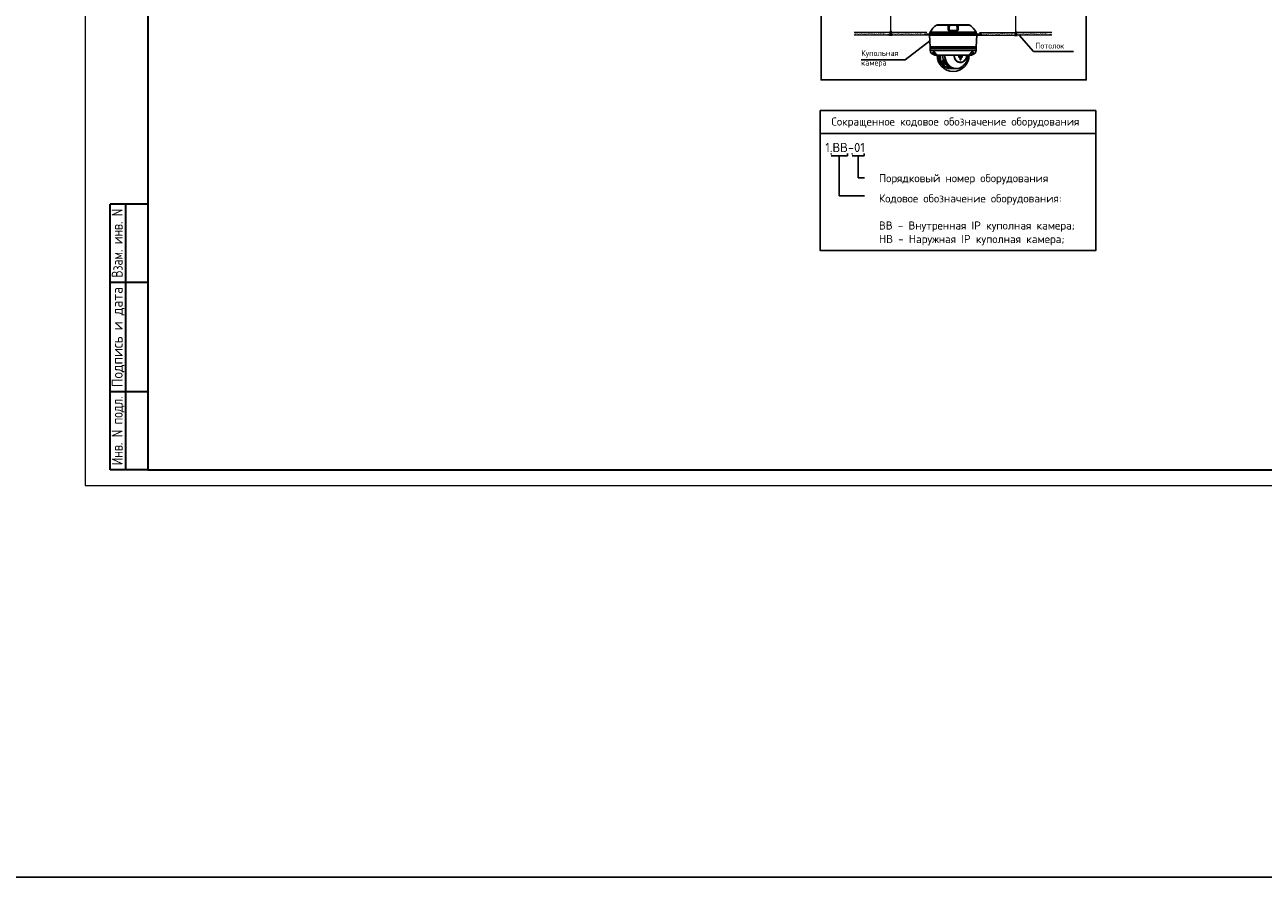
# Model space of a CAD drawing. Header units: millimetres. Extents: x 2008 to 593522, y -10016 to 93699.
# Tile 38 of 102: x 295975 to 335581, y -10016 to 17258. Entities that reach past the tile are written whole.
import ezdxf
from ezdxf.enums import TextEntityAlignment as Align

# ---------------------------------------------------------------- set-up
doc = ezdxf.new("R2010")
doc.units = ezdxf.units.MM
doc.linetypes.add('ACAD_ISO12W100', pattern=[21, 12, -3, 0, -3, 0, -3])
for name, color, linetype in [('0DICSAC-DETALLES', 3, 'Continuous'), ('FGA. Текст (Text) RU', 7, 'Continuous'), ('Wi-Fi', 7, 'Continuous'), ('ВИДЕО', 7, 'Continuous'), ('Формат', 253, 'Continuous')]:
    doc.layers.add(name, color=color, linetype=linetype)
doc.layers.add('ЭМ', color=1, linetype='Continuous', lineweight=40)
doc.styles.add('SIMPLEX350', font='simplex.shx', dxfattribs={"width": 0.7, "height": 350})
doc.styles.get("Standard").update_dxf_attribs({"font": 'arial.ttf'})
doc.styles.add('ViTEXT', font='isocpeur.ttf')
doc.styles.add('ГОСТ 250', font='isocpeui.ttf', dxfattribs={"height": 300})
doc.dimstyles.new('DOT', dxfattribs={"dimtxt": 0.07, "dimasz": 0.14, "dimexe": 0.07, "dimexo": 0.07, "dimgap": 0.03, "dimtad": 1, "dimtih": 1, "dimtoh": 1, "dimdec": 4, "dimzin": 0, "dimdsep": 46, "dimtxsty": 'Standard', "dimblk": 'DOT', "dimcen": 0.09, "dimclrd": 7, "dimclre": 7, "dimclrt": 5, "dimadec": 0, "dimazin": 0, "dimtfac": 1, "dimtdec": 4, "dimtofl": 0, "dimtmove": 2, "dimatfit": 3, "dimldrblk": 'DOT', "dimfxl": 1, "dimtolj": 1, "dimtzin": 0, "dimarcsym": 0})

# ---------------------------------------------------------------- blocks, each defined once
blk = doc.blocks.new('_Dot')
at = {"color": 0, "linetype": 'ByBlock', "lineweight": -2}
blk.add_line((-0.5, 0), (-1, 0), dxfattribs=at)
at = {"color": 0, "linetype": 'ByBlock', "const_width": 0.5}
blk.add_lwpolyline([(-0.25, 0, 1), (0.25, 0, 1)], format="xyb", close=True, dxfattribs=at)
blk = doc.blocks.new('HD4CH-PK')
for points in [[(-2.82, 0.16, -0.127005), (-2.78, 0.37), (2.78, 0.37, -0.127005), (2.82, 0.16)], [(-2.01, 1.2, 0.13213), (-2.78, 0.37), (2.78, 0.37, 0.13213), (2.01, 1.2)], [(-0.38, 1.25, 0.072855), (-0.48, 1.2), (-2.01, 1.2, -0.003095), (-1.98, 1.22, -0.139392), (-1.88, 1.25)], [(-0.46, 0.58, 0.215072), (-0.29, 0.47), (0, 0.47), (0, 0.42), (-0.34, 0.42, -0.198457), (-0.52, 0.5, -0.202172), (-0.62, 0.73), (-0.62, 0.94, -0.202172), (-0.52, 1.17, -0.133906), (-0.34, 1.26), (0, 1.26), (0, 1.2), (-0.32, 1.2, 0.088756), (-0.43, 1.09, 0.156395), (-0.49, 0.92), (-0.49, 0.7, 0.102304)], [(-0.49, 0.92), (-0.49, 0.7, 0.102304), (-0.46, 0.58), (0.47, 0.58, 0.102304), (0.49, 0.7), (0.49, 0.92, 0.156395), (0.44, 1.09, 0.088756), (0.32, 1.2), (-0.32, 1.2, 0.088756), (-0.43, 1.09, 0.156395)], [(-0.29, 0.47), (0.3, 0.47, 0.215072), (0.47, 0.58), (-0.46, 0.58, 0.215072)], [(0.47, 0.58, -0.215072), (0.3, 0.47), (0, 0.47), (0, 0.42), (0.35, 0.42, 0.198457), (0.53, 0.5, 0.202172), (0.63, 0.73), (0.63, 0.94, 0.202172), (0.53, 1.17, 0.133906), (0.35, 1.26), (0, 1.26), (0, 1.2), (0.32, 1.2, -0.088756), (0.44, 1.09, -0.156395), (0.49, 0.92), (0.49, 0.7, -0.102304)], [(0.38, 1.25, -0.072855), (0.48, 1.2), (2.01, 1.2, 0.003095), (1.99, 1.22, 0.139392), (1.88, 1.25)]]:
    blk.add_lwpolyline(points, format="xyb", close=True)
for points in [[(2.82, 0.16), (2.82, 0.04), (-2.82, 0.04), (-2.82, 0.16)], [(-2.77, 0.04), (-2.77, 0), (2.77, 0), (2.77, 0.04)]]:
    blk.add_lwpolyline(points, close=True)
blk = doc.blocks.new('HD4D9S_SIDE')
for p, q in [((-2.78, -1.88), (2.78, -1.88)), ((-0.55, -4.06), (0.28, -4.06)), ((-0.4, -3.96), (-0.09, -3.96))]:
    blk.add_line(p, q)
at = {"extrusion": (-1.22465e-16, -1, 0)}
for p, q in [((-2.21, -2.09), (-2.46, -2.09)), ((-2.44, -2.1), (-2.21, -2.1)), ((-2.42, -2.1), (-2.42, -2.1)), ((-2.29, -2.26), (-2.29, -2.1))]:
    blk.add_line(p, q, dxfattribs=at)
at = {"lineweight": 0}
blk.add_line((-0.71, -2.45), (1.8, -2.45), dxfattribs=at)
at = {"extrusion": (1.22465e-16, -1, 0)}
for p, q in [((2.21, -2.09), (2.46, -2.09)), ((2.44, -2.1), (2.21, -2.1)), ((2.29, -2.26), (2.29, -2.1)), ((2.42, -2.1), (2.42, -2.1))]:
    blk.add_line(p, q, dxfattribs=at)
for points in [[(-2.87, 0), (-2.8, -1.42), (2.8, -1.42), (2.87, 0)], [(-2.79, -1.57), (2.79, -1.57), (2.8, -1.47), (-2.8, -1.47)], [(-2.77, -1.47), (-2.77, -1.42), (2.77, -1.42), (2.77, -1.47)], [(-2.76, -1.57), (-2.76, -1.62), (2.76, -1.62), (2.76, -1.57)], [(0.86, -2.45), (0.85, -2.46), (0.84, -2.46), (0.84, -2.47), (0.83, -2.47), (0.82, -2.48), (0.82, -2.49), (0.81, -2.5), (0.81, -2.5), (0.8, -2.51), (0.8, -2.52), (0.79, -2.53), (0.79, -2.54), (0.79, -2.55), (0.79, -2.56), (0.78, -2.57), (0.78, -2.58), (0.78, -2.59), (0.78, -2.6), (0.78, -2.61), (0.78, -2.62), (0.79, -2.63), (0.79, -2.64), (0.79, -2.65), (0.79, -2.65), (0.8, -2.66), (0.8, -2.67), (0.81, -2.68), (0.81, -2.69), (0.82, -2.7), (0.82, -2.7), (0.83, -2.71), (0.84, -2.72), (0.85, -2.72), (0.85, -2.73), (0.86, -2.73), (0.87, -2.74), (0.88, -2.74), (0.89, -2.74), (0.9, -2.75), (0.91, -2.75), (0.92, -2.75), (0.93, -2.75), (0.94, -2.75), (0.95, -2.74), (0.96, -2.74), (0.97, -2.74), (0.98, -2.73), (0.98, -2.73), (0.99, -2.72), (1, -2.72), (1.01, -2.71), (1.01, -2.7), (1.02, -2.7), (1.03, -2.69), (1.03, -2.68), (1.04, -2.67), (1.04, -2.66), (1.04, -2.65), (1.05, -2.65), (1.05, -2.64), (1.05, -2.63), (1.05, -2.62), (1.05, -2.61), (1.06, -2.6), (1.06, -2.59), (1.06, -2.58), (1.05, -2.57), (1.05, -2.56), (1.05, -2.55), (1.05, -2.54), (1.04, -2.53), (1.04, -2.52), (1.04, -2.51), (1.03, -2.5), (1.03, -2.5), (1.02, -2.49), (1.02, -2.48), (1.01, -2.47), (1, -2.47), (0.99, -2.46), (0.99, -2.46), (0.98, -2.45)], [(1, -2.62), (1, -2.61), (1, -2.6), (1, -2.59), (1, -2.58), (1, -2.57), (1, -2.56), (1, -2.55), (1, -2.54), (0.99, -2.53), (0.99, -2.52), (0.99, -2.51), (0.98, -2.5), (0.98, -2.5), (0.97, -2.49), (0.96, -2.48), (0.96, -2.47), (0.95, -2.47), (0.94, -2.46), (0.93, -2.46), (0.93, -2.45), (0.98, -2.45), (0.99, -2.46), (0.99, -2.46), (1, -2.47), (1.01, -2.47), (1.02, -2.48), (1.02, -2.49), (1.03, -2.5), (1.03, -2.5), (1.04, -2.51), (1.04, -2.52), (1.04, -2.53), (1.05, -2.54), (1.05, -2.55), (1.05, -2.56), (1.05, -2.57), (1.06, -2.58), (1.06, -2.59), (1.06, -2.6), (1.05, -2.61), (1.05, -2.62), (1.05, -2.63), (1.05, -2.64), (1.05, -2.65), (1.04, -2.65), (1.04, -2.66), (1.04, -2.67), (1.03, -2.68), (1.03, -2.69), (1.02, -2.7), (1.01, -2.7), (1.01, -2.71), (1, -2.72), (0.99, -2.72), (0.98, -2.73), (0.98, -2.73), (0.97, -2.74), (0.96, -2.74), (0.95, -2.74), (0.94, -2.74), (0.94, -2.75), (0.93, -2.75), (0.92, -2.75), (0.91, -2.75), (0.9, -2.75), (0.89, -2.74), (0.9, -2.74), (0.91, -2.74), (0.92, -2.74), (0.92, -2.73), (0.93, -2.73), (0.94, -2.72), (0.95, -2.72), (0.96, -2.71), (0.96, -2.7), (0.97, -2.7), (0.97, -2.69), (0.98, -2.68), (0.98, -2.67), (0.99, -2.66), (0.99, -2.65), (1, -2.65), (1, -2.64), (1, -2.63)], [(-0.7, -3.44), (-0.72, -3.43), (-0.74, -3.42), (-0.75, -3.4), (-0.77, -3.39), (-0.79, -3.38), (-0.8, -3.37), (-0.82, -3.36), (-0.84, -3.34), (-0.86, -3.33), (-0.88, -3.32), (-0.9, -3.31), (-0.91, -3.3), (-0.93, -3.29), (-0.95, -3.28), (-0.97, -3.28), (-0.99, -3.27), (-1.01, -3.26), (-1.03, -3.26), (-1.05, -3.25), (-1.08, -3.25), (-1.1, -3.24), (-1.12, -3.24), (-1.14, -3.24), (-1.16, -3.25), (-1.18, -3.25), (-1.2, -3.26), (-1.21, -3.28), (-1.26, -3.34), (-1.25, -3.32), (-1.23, -3.31), (-1.21, -3.31), (-1.19, -3.3), (-1.17, -3.3), (-1.15, -3.3), (-1.12, -3.31), (-1.1, -3.31), (-1.08, -3.31), (-1.06, -3.32), (-1.04, -3.33), (-1.02, -3.33), (-1, -3.34), (-0.98, -3.35), (-0.96, -3.36), (-0.95, -3.37), (-0.93, -3.38), (-0.91, -3.39), (-0.89, -3.4), (-0.87, -3.41), (-0.85, -3.43), (-0.84, -3.44), (-0.82, -3.45), (-0.8, -3.46), (-0.78, -3.48), (-0.77, -3.49), (-0.75, -3.5)], [(-0.7, -3.44), (-0.72, -3.43), (-0.74, -3.42), (-0.75, -3.4), (-0.77, -3.39), (-0.79, -3.38), (-0.8, -3.37), (-0.82, -3.36), (-0.84, -3.34), (-0.86, -3.33), (-0.88, -3.32), (-0.9, -3.31), (-0.91, -3.3), (-0.93, -3.29), (-0.95, -3.28), (-0.97, -3.28), (-0.99, -3.27), (-1.01, -3.26), (-1.03, -3.26), (-1.05, -3.25), (-1.08, -3.25), (-1.1, -3.24), (-1.12, -3.24), (-1.14, -3.24), (-1.16, -3.25), (-1.18, -3.25), (-1.2, -3.26), (-1.21, -3.28), (-1.26, -3.34), (-1.25, -3.32), (-1.23, -3.31), (-1.21, -3.31), (-1.19, -3.3), (-1.17, -3.3), (-1.15, -3.3), (-1.12, -3.31), (-1.1, -3.31), (-1.08, -3.31), (-1.06, -3.32), (-1.04, -3.33), (-1.02, -3.33), (-1, -3.34), (-0.98, -3.35), (-0.96, -3.36), (-0.95, -3.37), (-0.93, -3.38), (-0.91, -3.39), (-0.89, -3.4), (-0.87, -3.41), (-0.85, -3.43), (-0.84, -3.44), (-0.82, -3.45), (-0.8, -3.46), (-0.78, -3.48), (-0.77, -3.49), (-0.75, -3.5)], [(-0.7, -3.44), (-0.69, -3.46), (-0.67, -3.47), (-0.65, -3.49), (-0.64, -3.5), (-0.62, -3.52), (-0.61, -3.53), (-0.59, -3.55), (-0.58, -3.56), (-0.57, -3.58), (-0.55, -3.6), (-0.54, -3.61), (-0.53, -3.63), (-0.51, -3.65), (-0.5, -3.66), (-0.49, -3.68), (-0.48, -3.7), (-0.47, -3.72), (-0.46, -3.74), (-0.45, -3.76), (-0.44, -3.78), (-0.44, -3.8), (-0.43, -3.82), (-0.43, -3.84), (-0.43, -3.86), (-0.43, -3.88), (-0.44, -3.9), (-0.45, -3.92), (-0.5, -3.98), (-0.49, -3.96), (-0.48, -3.94), (-0.48, -3.92), (-0.48, -3.9), (-0.48, -3.88), (-0.49, -3.86), (-0.49, -3.84), (-0.5, -3.82), (-0.51, -3.8), (-0.52, -3.78), (-0.53, -3.76), (-0.54, -3.74), (-0.55, -3.72), (-0.56, -3.7), (-0.58, -3.69), (-0.59, -3.67), (-0.6, -3.65), (-0.62, -3.64), (-0.63, -3.62), (-0.64, -3.61), (-0.66, -3.59), (-0.67, -3.57), (-0.69, -3.56), (-0.7, -3.55), (-0.72, -3.53), (-0.74, -3.52), (-0.75, -3.5)]]:
    blk.add_lwpolyline(points, close=True)
for points in [[(2.04, -2.45, 0.075429), (2.4, -2.36, 0.310485), (2.78, -1.88), (2.79, -1.62), (-2.79, -1.62), (-2.78, -1.88, 0.310485), (-2.4, -2.36, 0.075429), (-2.04, -2.45)], [(-1.95, -2.45, 1), (1.95, -2.45)], [(-0.55, -4.06, -0.107018), (-1.12, -3.78, -0.072358), (-1.5, -3.38, -0.063575), (-1.72, -2.95, -0.057118), (-1.81, -2.45), (-1.76, -2.45, 0.070111), (-1.71, -2.81, 0.065517), (-1.56, -3.23, 0.06582), (-1.29, -3.62, 0.125534)], [(-0.55, -4.06, -0.125534), (-1.29, -3.62, -0.06582), (-1.56, -3.23, -0.065517), (-1.71, -2.81, -0.070111), (-1.76, -2.45), (-1.74, -2.45, 0.070197), (-1.69, -2.81, 0.065574), (-1.55, -3.23, 0.065773), (-1.28, -3.61, 0.124071)], [(-1.23, -3.56), (-1.22, -3.59), (-1.2, -3.61), (-1.19, -3.63), (-1.17, -3.65), (-1.16, -3.67), (-1.14, -3.69), (-1.12, -3.71), (-1.1, -3.73), (-1.08, -3.75), (-1.06, -3.77), (-1.05, -3.79), (-1.03, -3.8), (-1.01, -3.82), (-0.99, -3.84), (-0.96, -3.85), (-0.94, -3.87), (-0.92, -3.88), (-0.9, -3.9), (-0.88, -3.91), (-0.86, -3.93), (-0.83, -3.94), (-0.81, -3.95, -0.083276), (-1.28, -3.61, -0.065773), (-1.55, -3.23, -0.065574), (-1.69, -2.81, -0.070197), (-1.74, -2.45), (-1.67, -2.45, 0.063877), (-1.61, -2.85, 0.022095), (-1.54, -3.05, 0.029761), (-1.49, -3.17, 0.055067), (-1.41, -3.32, 0.031524), (-1.25, -3.54)], [(-1.61, -2.85, -0.063877), (-1.67, -2.45), (-1.54, -2.45), (-1.54, -3.05, -0.022095)], [(-1.54, -2.45), (-1.26, -2.45), (-1.21, -3.17), (-1.49, -3.17, -0.029761), (-1.54, -3.05)], [(-0.77, -3.33), (-0.77, -3.33), (-0.79, -3.32), (-0.81, -3.31), (-0.82, -3.3), (-0.84, -3.29), (-0.86, -3.28), (-0.88, -3.27), (-0.9, -3.26), (-0.92, -3.25), (-0.94, -3.24), (-0.96, -3.23), (-0.98, -3.22), (-1, -3.22), (-1.02, -3.21), (-1.04, -3.21), (-1.06, -3.2), (-1.08, -3.2), (-1.1, -3.19), (-1.12, -3.19), (-1.14, -3.19), (-1.16, -3.19), (-1.18, -3.2), (-1.2, -3.2), (-1.22, -3.21), (-1.24, -3.22), (-1.26, -3.23), (-1.27, -3.24), (-0.96, -2.87, 0.007563), (-0.94, -2.93, 0.050279)], [(-1.21, -3.17), (-1.26, -2.45), (-1.02, -2.45, 0.051569), (-0.96, -2.87)], [(1.68, -2.45, -0.048871), (1.64, -2.68, -0.059806), (1.55, -2.89, -0.039766), (1.46, -3.03, -0.042326), (1.33, -3.16, -0.091052), (1.18, -3.26, -0.018835), (1.02, -3.32, -0.058531), (0.81, -3.32, -0.051693), (0.61, -3.27, -0.059992), (0.42, -3.15, -0.037745), (0.28, -2.99, -0.060015), (0.15, -2.73, -0.051641), (0.09, -2.45), (-1.02, -2.45, 0.059155), (-0.94, -2.93, 0.059706), (-0.73, -3.4, 0.079947), (-0.46, -3.72, 0.052846), (-0.15, -3.93, 0.086216), (0.28, -4.06), (0.65, -4.06, 0.063812), (1.1, -3.8, 0.084651), (1.53, -3.35, 0.090692), (1.73, -2.93, 0.063418), (1.82, -2.45)], [(0.11, -2.45, 0.051043), (0.17, -2.72, 0.059786), (0.3, -2.97, 0.037458), (0.44, -3.13, 0.059394), (0.62, -3.25, 0.051169), (0.81, -3.3, 0.057785), (1.01, -3.29, 0.018576), (1.17, -3.24, 0.091207), (1.32, -3.14, 0.042449), (1.44, -3.01, 0.039679), (1.53, -2.88, 0.059882), (1.61, -2.68, 0.048427), (1.66, -2.45), (1.68, -2.45, -0.048871), (1.64, -2.68, -0.059806), (1.55, -2.89, -0.039766), (1.46, -3.03, -0.042326), (1.33, -3.16, -0.091052), (1.18, -3.26, -0.018835), (1.02, -3.32, -0.058531), (0.81, -3.32, -0.051693), (0.61, -3.27, -0.059992), (0.42, -3.15, -0.037745), (0.28, -2.99, -0.060015), (0.15, -2.73, -0.051641), (0.09, -2.45)], [(0.11, -2.45, 0.051043), (0.17, -2.72, 0.059786), (0.3, -2.97, 0.037458), (0.44, -3.13, 0.059394), (0.62, -3.25, 0.051169), (0.81, -3.3, 0.057785), (1.01, -3.29, 0.018576), (1.17, -3.24, 0.091207), (1.32, -3.14, 0.042449), (1.44, -3.01, 0.039679), (1.53, -2.88, 0.059882), (1.61, -2.68, 0.048427), (1.66, -2.45)], [(1.19, -2.45), (1.18, -2.47), (1.11, -2.47, 0.266861), (1.09, -2.5, 0.172881), (1.1, -2.52, -0.068874), (1.1, -2.58, -0.075362), (1.09, -2.67, -0.108784), (1.05, -2.74, -0.106358), (0.99, -2.8, -0.207369), (0.87, -2.81, -0.092871), (0.79, -2.76, -0.094933), (0.74, -2.67, -0.120177), (0.72, -2.57, -0.060304), (0.74, -2.52, 0.207302), (0.73, -2.49, 0.150704), (0.71, -2.47), (0.63, -2.47), (0.62, -2.45)], [(0.86, -2.56), (0.86, -2.56), (0.87, -2.55), (0.87, -2.54), (0.88, -2.54), (0.89, -2.54), (0.89, -2.54), (0.9, -2.54, 0.044), (0.91, -2.51), (0.9, -2.51), (0.9, -2.51), (0.89, -2.5), (0.88, -2.5), (0.87, -2.5), (0.86, -2.51), (0.86, -2.51), (0.85, -2.51), (0.84, -2.52), (0.84, -2.52), (0.83, -2.53), (0.83, -2.54), (0.82, -2.55), (0.82, -2.55), (0.82, -2.56), (0.82, -2.57), (0.81, -2.58), (0.81, -2.59), (0.81, -2.6), (0.82, -2.6), (0.82, -2.61, 0.067197), (0.85, -2.59), (0.85, -2.59), (0.85, -2.58), (0.86, -2.57)], [(0.9, -2.82, -0.092994), (0.85, -2.81, -0.009336), (0.84, -2.81), (0.84, -2.94, 0.261404), (0.87, -3, 0.020243), (0.88, -3.01, 0.146567), (0.89, -2.99, 0.152269), (0.91, -2.95), (0.91, -2.82)], [(0.92, -2.65), (0.91, -2.66), (0.9, -2.66), (0.9, -2.67), (0.89, -2.67), (0.88, -2.67), (0.87, -2.67), (0.86, -2.67), (0.85, -2.66), (0.85, -2.66, 0.074544), (0.89, -2.64), (0.89, -2.64), (0.9, -2.64), (0.91, -2.63), (0.92, -2.63), (0.92, -2.62), (0.93, -2.62), (0.93, -2.61), (0.93, -2.6), (0.93, -2.59), (0.93, -2.59), (0.93, -2.58, 0.038298), (0.94, -2.56), (0.94, -2.56), (0.94, -2.57), (0.95, -2.58), (0.95, -2.59), (0.94, -2.6), (0.94, -2.61), (0.94, -2.62), (0.94, -2.62), (0.93, -2.63), (0.93, -2.64), (0.92, -2.65)], [(0.91, -2.82), (0.91, -2.95, -0.152269), (0.89, -2.99, -0.146567), (0.88, -3.01, 0.36995), (0.93, -2.99, 0.152269), (0.94, -2.95), (0.94, -2.82, -0.056254)], [(-1.21, -3.17), (-1.49, -3.17, 0.055067), (-1.41, -3.32, 0.031524), (-1.25, -3.54), (-1.24, -3.54), (-1.25, -3.53), (-1.25, -3.52), (-1.26, -3.51), (-1.26, -3.5), (-1.27, -3.49), (-1.27, -3.48), (-1.28, -3.47), (-1.28, -3.46), (-1.29, -3.45), (-1.29, -3.44), (-1.29, -3.43), (-1.3, -3.41), (-1.3, -3.4), (-1.3, -3.39), (-1.3, -3.38), (-1.31, -3.37), (-1.31, -3.36), (-1.31, -3.34), (-1.31, -3.33), (-1.31, -3.32), (-1.3, -3.31), (-1.3, -3.3), (-1.3, -3.29), (-1.29, -3.27), (-1.29, -3.26), (-1.28, -3.25), (-1.27, -3.24)], [(-1.29, -3.45), (-1.29, -3.42), (-1.3, -3.4), (-1.3, -3.37), (-1.31, -3.35), (-1.31, -3.32), (-1.3, -3.29), (-1.29, -3.27), (-1.28, -3.25), (-1.26, -3.23), (-1.24, -3.21), (-1.21, -3.2), (-1.19, -3.2), (-1.16, -3.19), (-1.14, -3.19), (-1.11, -3.19), (-1.08, -3.2), (-1.06, -3.2), (-1.03, -3.21), (-1.01, -3.21), (-0.98, -3.22), (-0.96, -3.23), (-0.93, -3.24), (-0.91, -3.25), (-0.88, -3.26), (-0.86, -3.28), (-0.84, -3.29), (-0.82, -3.3), (-0.79, -3.32), (-0.77, -3.33, 0.009398), (-0.73, -3.4, 0.079947), (-0.46, -3.72, 0.011781), (-0.39, -3.77), (-0.39, -3.8), (-0.38, -3.83), (-0.38, -3.85), (-0.37, -3.88), (-0.38, -3.9), (-0.38, -3.93), (-0.39, -3.95), (-0.41, -3.97), (-0.43, -3.99), (-0.45, -4.01), (-0.47, -4.02), (-0.5, -4.02), (-0.53, -4.02), (-0.55, -4.03), (-0.58, -4.02), (-0.6, -4.02), (-0.63, -4.02), (-0.66, -4.01), (-0.68, -4), (-0.71, -3.99), (-0.73, -3.98), (-0.75, -3.97), (-0.78, -3.96), (-0.8, -3.95), (-0.83, -3.94), (-0.85, -3.93), (-0.87, -3.91), (-0.89, -3.9), (-0.92, -3.88), (-0.94, -3.87), (-0.96, -3.85), (-0.98, -3.84), (-1, -3.82), (-1.02, -3.8), (-1.04, -3.79), (-1.04, -3.79), (-1.06, -3.77), (-1.08, -3.75), (-1.1, -3.73), (-1.12, -3.71), (-1.13, -3.69), (-1.15, -3.67), (-1.17, -3.65), (-1.18, -3.63), (-1.2, -3.61), (-1.21, -3.59), (-1.23, -3.57), (-1.24, -3.54), (-1.25, -3.52), (-1.27, -3.5), (-1.28, -3.47)], [(-0.48, -3.7), (-0.47, -3.72), (-0.46, -3.74), (-0.45, -3.76), (-0.44, -3.78), (-0.44, -3.8), (-0.43, -3.82), (-0.43, -3.84), (-0.43, -3.86), (-0.43, -3.88), (-0.44, -3.9), (-0.45, -3.92), (-0.5, -3.98), (-0.49, -3.96), (-0.48, -3.94), (-0.48, -3.92), (-0.48, -3.9), (-0.48, -3.88), (-0.49, -3.86), (-0.49, -3.84), (-0.5, -3.82), (-0.51, -3.8), (-0.52, -3.78), (-0.53, -3.76), (-0.54, -3.74), (-0.55, -3.72), (-0.56, -3.7), (-0.58, -3.69), (-0.59, -3.67), (-0.6, -3.65), (-0.62, -3.64), (-0.63, -3.62), (-0.64, -3.61), (-0.66, -3.59), (-0.67, -3.57), (-0.69, -3.56), (-0.7, -3.55), (-0.72, -3.53), (-0.74, -3.52), (-0.75, -3.5), (-0.7, -3.44, 0.065307)], [(-0.3, -3.84), (-0.41, -3.97), (-0.39, -3.96), (-0.39, -3.94), (-0.38, -3.92), (-0.38, -3.9), (-0.37, -3.87), (-0.38, -3.85), (-0.38, -3.83), (-0.38, -3.81), (-0.39, -3.79), (-0.39, -3.77, 0.01676)]]:
    blk.add_lwpolyline(points, format="xyb", close=True)
for points in [[(-1.67, -2.45), (-1.74, -2.45, 0.070197), (-1.69, -2.81, 0.065574), (-1.55, -3.23, 0.065773), (-1.28, -3.61, 0.124071), (-0.55, -4.06)], [(0.09, -2.45, 0.051641), (0.15, -2.73, 0.060015), (0.28, -2.99, 0.037745), (0.42, -3.15, 0.059992), (0.61, -3.27, 0.051693), (0.81, -3.32, 0.058531), (1.02, -3.32, 0.018835), (1.18, -3.26, 0.091052), (1.33, -3.16, 0.042326), (1.46, -3.03, 0.039766), (1.55, -2.89, 0.059806), (1.64, -2.68, 0.048871), (1.68, -2.45)], [(0.9, -2.82, -0.092994), (0.85, -2.81, -0.092871), (0.76, -2.76, -0.094933), (0.71, -2.67, -0.120177), (0.7, -2.57, -0.060304), (0.71, -2.52, 0.207302), (0.71, -2.49, 0.150704), (0.69, -2.47), (0.71, -2.47, -0.150704), (0.73, -2.49, -0.207302), (0.74, -2.52, 0.060304), (0.72, -2.57, 0.120177), (0.74, -2.67, 0.094933), (0.79, -2.76, 0.092871), (0.87, -2.81, 0.092994), (0.93, -2.82)]]:
    blk.add_lwpolyline(points, format="xyb")
for points in [[(-1.24, -3.4), (-1.22, -3.39), (-1.21, -3.38), (-1.19, -3.38), (-1.17, -3.37), (-1.15, -3.37), (-1.13, -3.38), (-1.11, -3.38), (-1.09, -3.38), (-1.08, -3.39), (-1.06, -3.39), (-1.04, -3.4), (-1.02, -3.41), (-1.01, -3.41), (-0.99, -3.42), (-0.97, -3.43), (-0.96, -3.44), (-0.94, -3.45), (-0.92, -3.46), (-0.91, -3.47), (-0.89, -3.48), (-0.87, -3.49), (-0.86, -3.5), (-0.84, -3.51), (-0.83, -3.52), (-0.81, -3.53), (-0.8, -3.55), (-0.79, -3.55), (-0.77, -3.53), (-0.78, -3.52), (-0.8, -3.51), (-0.81, -3.5), (-0.83, -3.49), (-0.84, -3.48), (-0.86, -3.47), (-0.87, -3.46), (-0.89, -3.44), (-0.9, -3.43), (-0.92, -3.43), (-0.94, -3.42), (-0.95, -3.41), (-0.97, -3.4), (-0.99, -3.39), (-1, -3.38), (-1.02, -3.38), (-1.04, -3.37), (-1.06, -3.36), (-1.08, -3.36), (-1.09, -3.36), (-1.11, -3.35), (-1.13, -3.35), (-1.15, -3.35), (-1.17, -3.35), (-1.19, -3.36), (-1.2, -3.37), (-1.22, -3.38), (-1.24, -3.4)], [(-0.57, -3.96), (-0.55, -3.94), (-0.54, -3.93), (-0.53, -3.91), (-0.53, -3.89), (-0.53, -3.87), (-0.54, -3.85), (-0.54, -3.83), (-0.55, -3.81), (-0.55, -3.8), (-0.56, -3.78), (-0.57, -3.76), (-0.58, -3.75), (-0.59, -3.73), (-0.6, -3.72), (-0.61, -3.7), (-0.62, -3.68), (-0.63, -3.67), (-0.65, -3.65), (-0.66, -3.64), (-0.67, -3.63), (-0.68, -3.61), (-0.7, -3.6), (-0.71, -3.59), (-0.72, -3.57), (-0.74, -3.56), (-0.75, -3.55), (-0.77, -3.53), (-0.77, -3.53), (-0.79, -3.55), (-0.79, -3.56), (-0.77, -3.57), (-0.76, -3.58), (-0.74, -3.6), (-0.73, -3.61), (-0.72, -3.62), (-0.7, -3.64), (-0.69, -3.65), (-0.68, -3.66), (-0.67, -3.68), (-0.65, -3.69), (-0.64, -3.71), (-0.63, -3.72), (-0.62, -3.74), (-0.61, -3.75), (-0.6, -3.77), (-0.59, -3.79), (-0.58, -3.8), (-0.57, -3.82), (-0.57, -3.84), (-0.56, -3.86), (-0.56, -3.87), (-0.55, -3.89), (-0.55, -3.91), (-0.55, -3.93), (-0.56, -3.95), (-0.57, -3.96)]]:
    blk.add_lwpolyline(points)
for centre, major_axis, ratio, start_param, end_param in [((-2.43, -2.1), (-0.0177, -0.0104), 0.281065, 0.36835, 2.01628), ((-2.3, -2.26), (-0.014, -0.015), 0.388769, 0.286106, 1.919057), ((-2.18, -2.1), (-0.0177, -0.0104), 0.281065, 0, 0.522617), ((-2.05, -2.26), (-0.014, -0.015), 0.388769, 0, 0.410416)]:
    blk.add_ellipse(centre, major_axis=major_axis, ratio=ratio, start_param=start_param, end_param=end_param)
for centre, major_axis, ratio in [((0.87, -2.59), (0, 0.101), 0.794116), ((-0.88, -3.66), (-0.382, 0.321), 0.406863), ((-0.9, -3.68), (0.334, -0.28), 0.397041), ((-0.9, -3.68), (0.229, -0.192), 0.383802)]:
    blk.add_ellipse(centre, major_axis=major_axis, ratio=ratio)
at = {"extrusion": (0, 0, -1)}
blk.add_ellipse((0.88, -2.59), major_axis=(0, -0.0828), ratio=0.795809, dxfattribs=at)
for centre, major_axis, ratio, start_param, end_param in [((2.05, -2.26), (0.014, -0.015), 0.388769, 0, 0.410416), ((2.18, -2.1), (0.0177, -0.0104), 0.281065, 0, 0.522617), ((2.3, -2.26), (0.014, -0.015), 0.388769, 0.286106, 1.919057), ((2.43, -2.1), (0.0177, -0.0104), 0.281065, 0.36835, 2.01628)]:
    blk.add_ellipse(centre, major_axis=major_axis, ratio=ratio, start_param=start_param, end_param=end_param, dxfattribs=at)
for points, knots in [([(-2.44, -2.1), (-2.44, -2.1), (-2.44, -2.1), (-2.45, -2.1), (-2.45, -2.1), (-2.45, -2.09), (-2.46, -2.09), (-2.46, -2.09), (-2.46, -2.09), (-2.46, -2.09)], [-0.02516945, -0.02516945, -0.02516945, -0.02516945, -0.01991756, -0.01991756, -0.01038647, -0.01038647, 0, 0, 0.00022101, 0.00022101, 0.00022101, 0.00022101]), ([(-2.31, -2.28), (-2.32, -2.27), (-2.33, -2.27), (-2.34, -2.25), (-2.35, -2.24), (-2.38, -2.21), (-2.39, -2.19), (-2.42, -2.16), (-2.43, -2.13), (-2.45, -2.11)], [0, 0, 0, 0, 0.0267346, 0.0267346, 0.06951, 0.06951, 0.1379507, 0.1379507, 0.213877, 0.213877, 0.213877, 0.213877]), ([(-2.29, -2.26), (-2.3, -2.26), (-2.3, -2.25), (-2.32, -2.24), (-2.33, -2.23), (-2.35, -2.2), (-2.37, -2.18), (-2.39, -2.14), (-2.41, -2.12), (-2.42, -2.1)], [0, 0, 0, 0, 0.0267346, 0.0267346, 0.06951, 0.06951, 0.1379507, 0.1379507, 0.213877, 0.213877, 0.213877, 0.213877]), ([(-2.06, -2.28), (-2.04, -2.3), (-2.03, -2.31), (-1.98, -2.36), (-1.95, -2.38), (-1.93, -2.41), (-1.93, -2.41), (-1.95, -2.42), (-1.96, -2.42), (-1.98, -2.42), (-1.99, -2.42), (-2.02, -2.42), (-2.04, -2.41), (-2.1, -2.4), (-2.15, -2.38), (-2.24, -2.34), (-2.28, -2.31), (-2.31, -2.28)], [0, 0, 0, 0, 0.0794815, 0.0794815, 0.236491, 0.236491, 0.3436551, 0.3436551, 0.4106327, 0.4106327, 0.4619618, 0.4619618, 0.5440883, 0.5440883, 0.6754907, 0.6754907, 0.8212653, 0.8212653, 0.8212653, 0.8212653]), ([(-1.95, -2.39), (-1.95, -2.39), (-1.95, -2.4), (-1.96, -2.4), (-1.97, -2.4), (-1.99, -2.4), (-2, -2.4), (-2.03, -2.4), (-2.05, -2.39), (-2.1, -2.38), (-2.14, -2.36), (-2.22, -2.32), (-2.26, -2.29), (-2.29, -2.26)], [0.292242, 0.292242, 0.292242, 0.292242, 0.3436551, 0.3436551, 0.4106327, 0.4106327, 0.4619618, 0.4619618, 0.5440883, 0.5440883, 0.6754907, 0.6754907, 0.8212653, 0.8212653, 0.8212653, 0.8212653]), ([(-2.21, -2.09), (-2.21, -2.09), (-2.21, -2.09), (-2.21, -2.09), (-2.21, -2.09), (-2.21, -2.09), (-2.21, -2.09), (-2.21, -2.1)], [-0.03949691, -0.03949691, -0.03949691, -0.03949691, -0.03927776, -0.03927776, -0.03038579, -0.03038579, -0.0258538, -0.0258538, -0.0258538, -0.0258538]), ([(-2.2, -2.11), (-2.18, -2.13), (-2.17, -2.16), (-2.14, -2.19), (-2.13, -2.21), (-2.1, -2.24), (-2.09, -2.25), (-2.08, -2.27), (-2.07, -2.27), (-2.06, -2.28)], [0, 0, 0, 0, 0.0759263, 0.0759263, 0.144367, 0.144367, 0.1871424, 0.1871424, 0.213877, 0.213877, 0.213877, 0.213877]), ([(-1.95, -2.39), (-1.95, -2.39), (-1.95, -2.39), (-1.95, -2.39), (-1.95, -2.39), (-1.95, -2.38), (-1.96, -2.38), (-1.97, -2.37), (-1.98, -2.36), (-2, -2.34), (-2.02, -2.32), (-2.04, -2.3), (-2.06, -2.29), (-2.07, -2.28)], [0.0220745, 0.0220745, 0.0220745, 0.0220745, 0.030911, 0.030911, 0.0589443, 0.0589443, 0.1003237, 0.1003237, 0.1582739, 0.1582739, 0.2324311, 0.2324311, 0.2814973, 0.2814973, 0.2814973, 0.2814973]), ([(2.06, -2.28), (2.04, -2.3), (2.03, -2.31), (1.98, -2.36), (1.95, -2.38), (1.93, -2.41), (1.93, -2.41), (1.95, -2.42), (1.96, -2.42), (1.98, -2.42), (1.99, -2.42), (2.02, -2.42), (2.04, -2.41), (2.1, -2.4), (2.15, -2.38), (2.24, -2.34), (2.28, -2.31), (2.31, -2.28)], [0, 0, 0, 0, 0.0794815, 0.0794815, 0.236491, 0.236491, 0.3436551, 0.3436551, 0.4106327, 0.4106327, 0.4619618, 0.4619618, 0.5440883, 0.5440883, 0.6754907, 0.6754907, 0.8212653, 0.8212653, 0.8212653, 0.8212653]), ([(1.95, -2.39), (1.95, -2.39), (1.95, -2.4), (1.96, -2.4), (1.97, -2.4), (1.99, -2.4), (2, -2.4), (2.03, -2.4), (2.05, -2.39), (2.1, -2.38), (2.14, -2.36), (2.22, -2.32), (2.26, -2.29), (2.29, -2.26)], [0.292242, 0.292242, 0.292242, 0.292242, 0.3436551, 0.3436551, 0.4106327, 0.4106327, 0.4619618, 0.4619618, 0.5440883, 0.5440883, 0.6754907, 0.6754907, 0.8212653, 0.8212653, 0.8212653, 0.8212653]), ([(1.95, -2.39), (1.95, -2.39), (1.95, -2.39), (1.95, -2.39), (1.95, -2.39), (1.95, -2.38), (1.96, -2.38), (1.97, -2.37), (1.98, -2.36), (2, -2.34), (2.02, -2.32), (2.04, -2.3), (2.06, -2.29), (2.07, -2.28)], [0.0220745, 0.0220745, 0.0220745, 0.0220745, 0.030911, 0.030911, 0.0589443, 0.0589443, 0.1003237, 0.1003237, 0.1582739, 0.1582739, 0.2324311, 0.2324311, 0.2814973, 0.2814973, 0.2814973, 0.2814973]), ([(2.2, -2.11), (2.18, -2.13), (2.17, -2.16), (2.14, -2.19), (2.13, -2.21), (2.1, -2.24), (2.09, -2.25), (2.08, -2.27), (2.07, -2.27), (2.06, -2.28)], [0, 0, 0, 0, 0.0759263, 0.0759263, 0.144367, 0.144367, 0.1871424, 0.1871424, 0.213877, 0.213877, 0.213877, 0.213877]), ([(2.21, -2.09), (2.21, -2.09), (2.21, -2.09), (2.21, -2.09), (2.21, -2.09), (2.21, -2.09), (2.21, -2.09), (2.21, -2.1)], [-0.03949691, -0.03949691, -0.03949691, -0.03949691, -0.03927776, -0.03927776, -0.03038579, -0.03038579, -0.0258538, -0.0258538, -0.0258538, -0.0258538]), ([(2.29, -2.26), (2.3, -2.26), (2.3, -2.25), (2.32, -2.24), (2.33, -2.23), (2.35, -2.2), (2.37, -2.18), (2.39, -2.14), (2.41, -2.12), (2.42, -2.1)], [0, 0, 0, 0, 0.0267346, 0.0267346, 0.06951, 0.06951, 0.1379507, 0.1379507, 0.213877, 0.213877, 0.213877, 0.213877]), ([(2.31, -2.28), (2.32, -2.27), (2.33, -2.27), (2.34, -2.25), (2.35, -2.24), (2.38, -2.21), (2.39, -2.19), (2.42, -2.16), (2.43, -2.13), (2.45, -2.11)], [0, 0, 0, 0, 0.0267346, 0.0267346, 0.06951, 0.06951, 0.1379507, 0.1379507, 0.213877, 0.213877, 0.213877, 0.213877]), ([(2.44, -2.1), (2.44, -2.1), (2.44, -2.1), (2.45, -2.1), (2.45, -2.1), (2.45, -2.09), (2.46, -2.09), (2.46, -2.09), (2.46, -2.09), (2.46, -2.09)], [-0.02516945, -0.02516945, -0.02516945, -0.02516945, -0.01991756, -0.01991756, -0.01038647, -0.01038647, 0, 0, 0.00022101, 0.00022101, 0.00022101, 0.00022101])]:
    blk.add_open_spline(points, degree=3, knots=knots)
for points in [[(-2.45, -2.1), (-2.46, -2.09), (-2.46, -2.09), (-2.46, -2.09)], [(-2.45, -2.11), (-2.45, -2.11), (-2.45, -2.1), (-2.45, -2.1)], [(-2.42, -2.1), (-2.42, -2.1), (-2.42, -2.1), (-2.42, -2.1)], [(-2.21, -2.09), (-2.21, -2.09), (-2.21, -2.09), (-2.2, -2.1)], [(-2.2, -2.11), (-2.2, -2.11), (-2.21, -2.1), (-2.21, -2.1)], [(-2.2, -2.1), (-2.2, -2.1), (-2.2, -2.11), (-2.2, -2.11)], [(-2.07, -2.28), (-2.12, -2.23), (-2.16, -2.17), (-2.2, -2.11)], [(2.07, -2.28), (2.12, -2.23), (2.16, -2.17), (2.2, -2.11)], [(2.21, -2.09), (2.21, -2.09), (2.21, -2.09), (2.2, -2.1)], [(2.2, -2.1), (2.2, -2.1), (2.2, -2.11), (2.2, -2.11)], [(2.2, -2.11), (2.2, -2.11), (2.21, -2.1), (2.21, -2.1)], [(2.42, -2.1), (2.42, -2.1), (2.42, -2.1), (2.42, -2.1)], [(2.45, -2.1), (2.46, -2.09), (2.46, -2.09), (2.46, -2.09)], [(2.45, -2.11), (2.45, -2.11), (2.45, -2.1), (2.45, -2.1)]]:
    blk.add_open_spline(points, degree=3)
blk = doc.blocks.new('*U199')
at = {"layer": 'ЭМ', "color": 0, "lineweight": 30, "ltscale": 0.5}
for p, q in [((20, 90), (8, 90)), ((8, 5), (8, 90)), ((13, 5), (13, 90)), ((20, 65), (8, 65)), ((20, 30), (8, 30)), ((20, 5), (8, 5))]:
    blk.add_line(p, q, dxfattribs=at)
at = {"layer": 'ЭМ', "color": 0, "lineweight": 20, "ltscale": 0.5}
blk.add_lwpolyline([(0, 0), (594, 0), (594, 594), (0, 594)], close=True, dxfattribs=at)
at = {"layer": 'ЭМ', "color": 0, "lineweight": 30, "ltscale": 0.5}
blk.add_lwpolyline([(20, 5), (589, 5), (589, 589), (20, 589)], close=True, dxfattribs=at)
at = {"layer": 'ЭМ', "color": 0, "lineweight": 20, "ltscale": 0.5, "style": 'SIMPLEX350'}
for s, width, p, p2 in [('Взам. инв. N', 0.640777, (12, 66.5), (12, 88.5)), ('Подпись и дата', 0.698182, (12, 31.5), (12, 63.5)), ('Инв. N подл.', 0.637681, (12, 6.5), (12, 28.5))]:
    blk.add_text(s, height=3.5, rotation=90, dxfattribs=dict(at, width=width)).set_placement(p, p2, align=Align.FIT)
blk = doc.blocks.new('УГЛАВОЙ ШТАМП')
at = {"layer": 'ВИДЕО', "color": 7, "char_height": 250, "width": 12129.34, "attachment_point": 5, "style": 'ГОСТ 250'}
for s, insert in [('\\pi170;Дата', (-846504, 456900)), ('\\pi170;Дата', (-846504, 456900)), ('\\pi206.89;Лист', (-850004, 456900)), ('\\pi206.89;Лист', (-850004, 456900)), ('\\pi222.5;Nдок', (-849004, 456900)), ('\\pi222.5;Nдок', (-849004, 456900)), ('\\pi260;Изм.', (-852004, 456900)), ('\\pi260;Изм.', (-852004, 456900)), ('\\pi265;Кол.', (-851004, 456900)), ('\\pi265;Кол.', (-851004, 456900)), ('\\pi440;Подп.', (-848004, 456900))]:
    blk.add_mtext(s, dxfattribs=dict(at, insert=insert))

msp = doc.modelspace()

# ---------------------------------------------------------------- hatches: boundary and pattern name
at = {"layer": '0DICSAC-DETALLES', "lineweight": 9}
h = msp.add_hatch(dxfattribs=at)
h.set_pattern_fill('AR-SAND', color=4, scale=0.743865, style=0)
h.set_pattern_definition([(37.5, (326982.88, 30905.798), (-1.19021, 36.405756), [0, -28.719155, 0, -32.12011, 0, -30.703044]), (7.5, (326982.88, 30905.8), (33.43848, 53.32214), [0, -15.49323, 0, -25.88503, 0, -9.919445]), (327.5, (326959.64, 30905.798), (58.839184, 0.10691), [0, -9.44709, 0, -34.009525, 0, -44.401325]), (317.5, (326959.64, 30905.8), (56.79832, 16.58294), [0, -4.723545, 0, -22.295133, 0, -25.507144])])
h.paths.add_polyline_path([(323638.6547, 16926.2894), (322502.4627, 16926.2894), (322502.4627, 17009.7163), (323638.6547, 17009.7163)])
h = msp.add_hatch(dxfattribs=at)
h.set_pattern_fill('AR-SAND', color=4, scale=0.743865, style=0)
h.set_pattern_definition([(37.5, (328167.037, 30905.798), (-1.19021, 36.405756), [0, -28.719155, 0, -32.12011, 0, -30.703044]), (7.5, (328167.037, 30905.8), (33.43848, 53.32214), [0, -15.49323, 0, -25.88503, 0, -9.919445]), (327.5, (328143.797, 30905.798), (58.839184, 0.10691), [0, -9.44709, 0, -34.009525, 0, -44.401325]), (317.5, (328143.797, 30905.8), (56.79832, 16.58294), [0, -4.723545, 0, -22.295133, 0, -25.507144])])
h.paths.add_polyline_path([(324822.812, 16926.2894), (323686.62, 16926.2894), (323686.62, 17009.7163), (324822.812, 17009.7163)])
h = msp.add_hatch(dxfattribs=at)
h.set_pattern_fill('AR-SAND', color=4, scale=0.743865, style=0)
h.set_pattern_definition([(37.5, (327917.617, 30905.798), (-1.19021, 36.405756), [0, -28.719155, 0, -32.12011, 0, -30.703044]), (7.5, (327917.617, 30905.8), (33.43848, 53.32214), [0, -15.49323, 0, -25.88503, 0, -9.919445]), (327.5, (327894.377, 30905.798), (58.839184, 0.10691), [0, -9.44709, 0, -34.009525, 0, -44.401325]), (317.5, (327894.377, 30905.8), (56.79832, 16.58294), [0, -4.723545, 0, -22.295133, 0, -25.507144])])
h.paths.add_polyline_path([(326511.1017, 16926.2894), (327645.9074, 16926.2894), (327645.9074, 17009.7163), (326511.1017, 17009.7163)])
h = msp.add_hatch(dxfattribs=at)
h.set_pattern_fill('AR-SAND', color=4, scale=0.743865, style=0)
h.set_pattern_definition([(37.5, (332164.456, 30905.798), (-1.19021, 36.405756), [0, -28.719155, 0, -32.12011, 0, -30.703044]), (7.5, (332164.456, 30905.8), (33.43848, 53.32214), [0, -15.49323, 0, -25.88503, 0, -9.919445]), (327.5, (332141.216, 30905.798), (58.839184, 0.10691), [0, -9.44709, 0, -34.009525, 0, -44.401325]), (317.5, (332141.216, 30905.8), (56.79832, 16.58294), [0, -4.723545, 0, -22.295133, 0, -25.507144])])
h.paths.add_polyline_path([(328820.231, 16926.2894), (327684.0389, 16926.2894), (327684.0389, 17009.7163), (328820.231, 17009.7163)])

# ---------------------------------------------------------------- linework, layer by layer
at = {"color": 251, "linetype": 'ACAD_ISO12W100', "lineweight": -3, "ltscale": 0.5, "true_color": 0x636466}
for p, q in [((321759.5396, 13141.0177), (321759.5396, 13062.1135)), ((322439.4274, 13141.0177), (322439.4274, 13062.1135))]:
    msp.add_line(p, q, dxfattribs=at)
at = {"color": 251, "lineweight": -3, "ltscale": 0.5, "true_color": 0x636466}
for p, q in [((322289.9586, 13062.1135), (322289.9586, 13141.0177)), ((322816.4925, 13062.1135), (322816.4925, 13141.0177)), ((321759.235, 13062.1135), (322289.9586, 13062.1135)), ((322439.4274, 13062.1135), (322816.4925, 13062.1135))]:
    msp.add_line(p, q, dxfattribs=at)
at = {"color": 1}
msp.add_lwpolyline([(505279.0736, -10016.2585), (2007.9716, -10016.2585), (2007.9716, 70378.1399), (505279.0736, 70378.1399)], close=True, dxfattribs=at)
at = {"color": 18, "lineweight": -3, "ltscale": 0.5, "true_color": 0x000000}
for points in [[(322024.5968, 13062.1135), (322024.5968, 11789.2976), (322828.5335, 11789.2976)], [(322627.9599, 13062.1135), (322627.9599, 12363.7682), (322828.5335, 12363.7682)]]:
    msp.add_lwpolyline(points, dxfattribs=at)
at = {"layer": '0DICSAC-DETALLES', "color": 7, "ltscale": 0.7}
msp.add_lwpolyline([(321442.0966, 21965.5959), (329920.8624, 21965.5959), (329920.8624, 15491.5136), (321442.0966, 15491.5136)], close=True, dxfattribs=at)
at = {"layer": '0DICSAC-DETALLES', "color": 4, "lineweight": 15}
for points in [[(323668.2474, 17059.4163), (323668.2474, 19960.6438)], [(327665.6663, 17059.4163), (327665.6663, 19960.6438)], [(323710.1319, 16919.0481), (323626.3629, 16919.0481), (323626.3629, 16926.2894), (323662.8363, 16926.2894), (323662.8363, 17019.1349), (323658.5486, 17019.1349), (323658.5486, 17059.4163), (323677.9461, 17059.4163), (323677.9461, 17019.1349), (323673.6584, 17019.1349), (323673.6584, 16926.2894), (323710.1319, 16926.2894), (323710.1319, 16919.0481), (323626.3629, 16919.0481)], [(323638.6547, 17009.7163), (322502.4627, 17009.7163)], [(323638.6547, 17009.7163), (323638.6547, 16926.2894), (322502.4627, 16926.2894)], [(323673.6584, 17009.7163), (323673.6584, 16926.2894)], [(324822.812, 17009.7163), (323686.62, 17009.7163)], [(323686.62, 17009.7163), (323686.62, 16926.2894)], [(325013.2588, 16926.2894), (323686.62, 16926.2894)], [(326320.6549, 16926.2894), (327645.9074, 16926.2894)], [(326511.1017, 17009.7163), (327645.9074, 17009.7163)], [(328820.231, 17009.7163), (327684.0389, 17009.7163)], [(327684.0389, 17009.7163), (327684.0389, 16926.2894)], [(328819.2193, 16926.2894), (327684.0389, 16926.2894)]]:
    msp.add_lwpolyline(points, dxfattribs=at)
at = {"layer": '0DICSAC-DETALLES', "color": 4, "lineweight": 5}
for points in [[(327623.7818, 16919.0481), (327707.5508, 16919.0481), (327707.5508, 16926.2894), (327671.0774, 16926.2894), (327671.0774, 17019.1349), (327675.3651, 17019.1349), (327675.3651, 17059.4163), (327655.9676, 17059.4163), (327655.9676, 17019.1349), (327660.2553, 17019.1349), (327660.2553, 16926.2894), (327623.7818, 16926.2894), (327623.7818, 16919.0481), (327707.5508, 16919.0481)], [(327645.9074, 17009.7163), (327645.9074, 16926.2894)], [(327660.2553, 17009.7163), (327660.2553, 16926.2894)], [(327660.2553, 17009.7163), (327660.2553, 16926.2894)]]:
    msp.add_lwpolyline(points, dxfattribs=at)
at = {"layer": '0DICSAC-DETALLES', "color": 2, "lineweight": 15}
msp.add_lwpolyline([(324764.3888, 16964.9307), (326569.5249, 16964.9307), (326569.5249, 16948.5318), (324764.3888, 16948.5318)], close=True, dxfattribs=at)
at = {"layer": 'Wi-Fi', "color": 18, "lineweight": -3, "true_color": 0x000000}
msp.add_lwpolyline([(321413.8888, 14509.5324), (330227.4989, 14509.5324), (330227.4989, 10034.0439), (321413.8888, 10034.0439)], close=True, dxfattribs=at)
msp.add_lwpolyline([(321413.8888, 13783.1385), (330227.4989, 13783.1385)], dxfattribs=at)

# ---------------------------------------------------------------- block references
at = {"xscale": 263.4900180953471, "yscale": 263.4900180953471, "zscale": 263.4900180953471}
for name in ['HD4CH-PK', 'HD4D9S_SIDE']:
    msp.add_blockref(name, (325663.9487, 16926.2894), dxfattribs=at)
msp.add_blockref('УГЛАВОЙ ШТАМП', (1127471.5621, -450613.6625))
at = {"layer": 'Формат', "color": 0, "xscale": 100, "yscale": 100, "zscale": 100}
msp.add_blockref('*U199', (297906.5257, 2516.9116), dxfattribs=at)

# ---------------------------------------------------------------- texts
at = {"layer": '0DICSAC-DETALLES', "color": 2, "char_height": 183.740277, "attachment_point": 1}
for s, width, insert in [('{\\fISOCPEUR|b0|i0|c204|p34;\\C256;\\c0;Потолок}', 1914.754406, (328292.5796, 16679.4187)), ('{\\fISOCPEUR|b0|i0|c204|p34;\\C256;\\c0;Купольная\\Pкамера}', 2164.4611, (322725.9116, 16443.6072))]:
    msp.add_mtext_dynamic_manual_height_columns(s, width=width, gutter_width=1217.0129, heights=[0], dxfattribs=dict(at, insert=insert))
at = {"layer": 'FGA. Текст (Text) RU', "lineweight": -3, "ltscale": 50, "insert": (321773.2118, 14290.5584), "char_height": 259.772635, "attachment_point": 1, "style": 'ViTEXT'}
msp.add_mtext_dynamic_manual_height_columns('Сокращенное кодовое обозначение оборудования', width=12685.116577, gutter_width=9.3518, heights=[0], dxfattribs=at)
at = {"layer": 'FGA. Текст (Text) RU', "lineweight": -3, "attachment_point": 1, "style": 'ViTEXT'}
for s, insert, char_height, width in [('\\pxr0.38236,ql,t46;1.ВВ-01', (321573.9125, 13478.3544), 292.607897, 1005.430426), ('\\pxr0.38236,ql,t46;{\\C256;\\c0;Порядковый номер оборудования}', (323292.952, 12478.8498), 259.772635, 9300.117643), ('\\pxr0.38236,ql,t46;Кодовое обозначение оборудования:\\P\\pr0,q*,tz;\\P\\pr0.38236,ql,t3,46;ВВ - Внутренная IP куполная камера;\\PНВ - Наружная IP куполная камера;', (323292.952, 11831.1405), 259.772635, 21699.486509)]:
    msp.add_mtext(s, dxfattribs=dict(at, insert=insert, char_height=char_height, width=width))

# ---------------------------------------------------------------- leaders
at = {"layer": '0DICSAC-DETALLES'}
msp.add_leader([(324916.6804, 16738.9546), (324127.1977, 16133.7149), (322725.9116, 16133.7149)], dimstyle='DOT', override={"dimasz": 0.2}, dxfattribs=at)
at = {"layer": '0DICSAC-DETALLES', "color": 253}
msp.add_leader([(327781.3204, 16926.2894), (328230.3668, 16405.3211), (329511.1223, 16405.3211)], dimstyle='DOT', override={"dimasz": 0.2}, dxfattribs=at)

doc.saveas('drawing.dxf')
